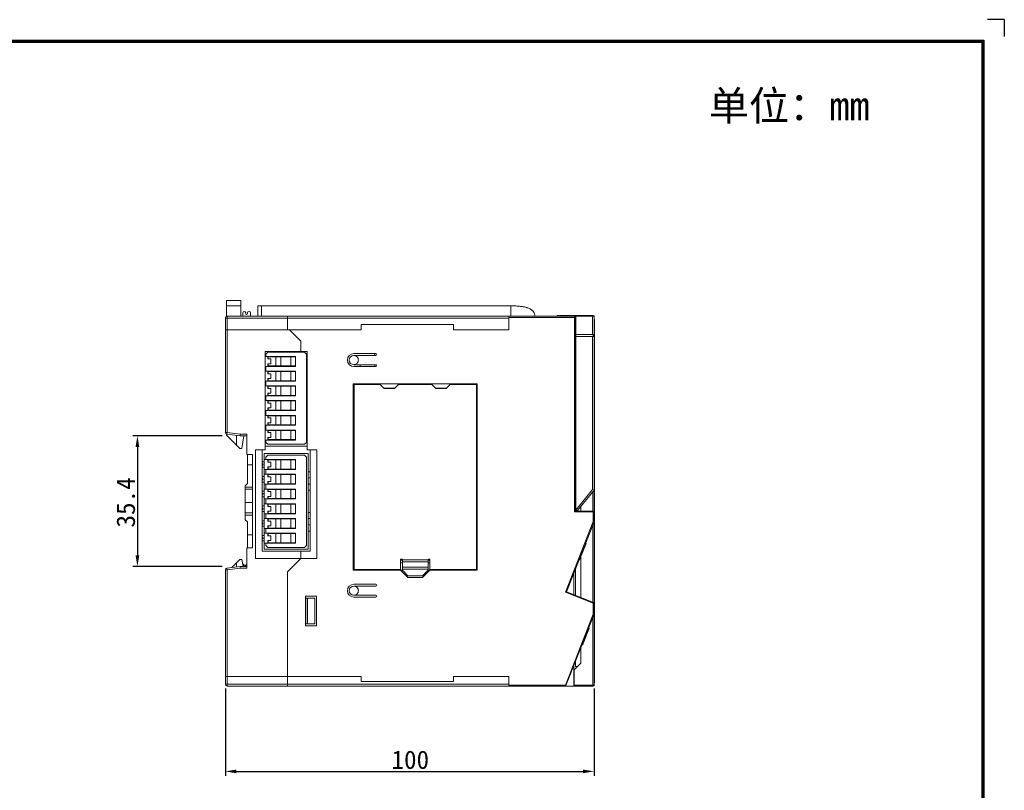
# Model space of a CAD drawing. Extents: x 0 to 576, y 0 to 389.
# Tile 33 of 33: x 288 to 555, y 180 to 389. Entities that reach past the tile are written whole.
import ezdxf
from ezdxf.enums import TextEntityAlignment as Align

# ---------------------------------------------------------------- set-up
doc = ezdxf.new("R2010")
doc.units = 0
doc.header["$LTSCALE"] = 23.1
doc.header["$MEASUREMENT"] = 0
doc.layers.get('0').update_dxf_attribs({"linetype": 'CONTINUOUS'})
doc.layers.get('Defpoints').update_dxf_attribs({"linetype": 'CONTINUOUS'})
doc.styles.get("Standard").update_dxf_attribs({"font": 'isocp3.shx', "bigfont": 'gbcbig.shx'})
doc.styles.add('文字样式①', font='txt')
doc.dimstyles.new('标准样式（宋体）', dxfattribs={"dimtxt": 5, "dimasz": 3, "dimexe": 1.25, "dimexo": 0.625, "dimtad": 1, "dimtoh": 1, "dimdsep": 46, "dimtxsty": '文字样式①', "dimcen": 0, "dimadec": 0, "dimazin": 0, "dimtfac": 1, "dimtofl": 0, "dimtmove": 0, "dimatfit": 3, "dimfxl": 1, "dimarcsym": 0})

# ---------------------------------------------------------------- blocks, each defined once
blk = doc.blocks.new('A3')
for p, q in [((653.92, 299.35), (650.38, 299.35)), ((653.92, 299.35), (653.92, 295.81)), ((231.12, 295.1), (649.67, 295.1)), ((231.35, 294.88), (649.45, 294.88)), ((231.57, 294.65), (649.22, 294.65)), ((649.22, 294.65), (649.22, 4.69)), ((649.45, 294.88), (649.45, 4.47)), ((649.67, 295.1), (649.67, 4.24))]:
    blk.add_line(p, q)
for tag, p in [('XXXE', (541.66, 30.61)), ('XXXC', (574.68, 30.61)), ('XXXA', (625.44, 30.61)), ('XXXG', (499.17, 23.61)), ('XXXK', (515.42, 22.59)), ('XXXF', (541.66, 23.61)), ('XXXD', (574.68, 23.61)), ('XXXB', (625.44, 23.61)), ('XXXM', (502.54, 6.73))]:
    blk.add_attdef(tag, text='', height=2.5).set_placement(p, align=Align.CENTER)
blk.add_attdef('XXXJ', text='', height=2.5).set_placement((504.73, 17.63), align=Align.MIDDLE_RIGHT)
blk.add_attdef('XXXN', (542.03, 8.55), '', height=2.5)
blk = doc.blocks.new('*D13')
at = {"color": 0, "lineweight": -2}
for p, q in [((343.88, 207.62), (343.88, 183.85)), ((443.88, 207.62), (443.88, 183.85)), ((346.88, 185.1), (440.88, 185.1))]:
    blk.add_line(p, q, dxfattribs=at)
at = {"color": 0, "lineweight": 13}
for points in [[(346.88, 185.6), (346.88, 184.6), (343.88, 185.1)], [(440.88, 185.6), (440.88, 184.6), (443.88, 185.1)]]:
    blk.add_solid(points, dxfattribs=at)
at = {"layer": 'Defpoints', "color": 0, "lineweight": 13}
for p in [(343.88, 208.25), (443.88, 208.25), (443.88, 185.1)]:
    blk.add_point(p, dxfattribs=at)
at = {"color": 0, "lineweight": 13, "insert": (394.03, 188.22), "char_height": 5, "attachment_point": 5, "style": '文字样式①'}
blk.add_mtext('100', dxfattribs=at)
blk = doc.blocks.new('*D14')
at = {"color": 0, "lineweight": -2}
for p, q in [((343.02, 276.15), (318.77, 276.15)), ((320.02, 273.15), (320.02, 243.75)), ((343.02, 240.75), (318.77, 240.75))]:
    blk.add_line(p, q, dxfattribs=at)
at = {"color": 0, "lineweight": 13}
for points in [[(319.52, 273.15), (320.52, 273.15), (320.02, 276.15)], [(319.52, 243.75), (320.52, 243.75), (320.02, 240.75)]]:
    blk.add_solid(points, dxfattribs=at)
at = {"layer": 'Defpoints', "color": 0, "lineweight": 13}
for p in [(343.65, 276.15), (320.02, 240.75), (343.65, 240.75)]:
    blk.add_point(p, dxfattribs=at)
at = {"color": 0, "lineweight": 13, "insert": (316.89, 258.11), "char_height": 5, "attachment_point": 5, "rotation": 90, "style": '文字样式①'}
blk.add_mtext('35.4', dxfattribs=at)

msp = doc.modelspace()

# ---------------------------------------------------------------- linework, layer by layer
at = {"lineweight": 5}
for p, q in [((344.175, 312.947), (344.175, 308.603)), ((344.175, 312.947), (348.075, 312.947)), ((348.075, 308.647), (348.075, 312.947)), ((348.075, 311.447), (344.175, 311.447)), ((352.695, 308.647), (352.695, 311.447)), ((421.874, 311.447), (352.695, 311.447)), ((353.695, 308.647), (353.695, 311.447)), ((421.325, 311.447), (421.325, 308.647)), ((343.875, 308.147), (343.875, 277.088)), ((343.875, 308.147), (420.725, 308.147)), ((344.375, 277.088), (344.375, 308.647)), ((344.375, 308.647), (443.894, 308.647)), ((348.595, 308.647), (348.595, 309.547)), ((349.395, 309.547), (349.395, 309.397)), ((349.895, 309.367), (349.895, 309.547)), ((350.695, 309.547), (350.695, 308.647)), ((360.725, 308.647), (360.725, 304.997)), ((420.725, 308.647), (420.725, 304.997)), ((420.725, 308.347), (438.875, 308.347)), ((433.877, 308.847), (433.877, 308.647)), ((443.675, 308.847), (433.877, 308.847)), ((438.575, 308.647), (438.575, 255.547)), ((438.875, 255.747), (438.875, 308.347)), ((438.876, 308.347), (438.876, 308.647)), ((438.894, 308.647), (438.894, 303.647)), ((441.475, 308.647), (441.475, 308.847)), ((443.494, 308.647), (443.494, 303.647)), ((443.675, 308.847), (443.675, 308.647)), ((443.894, 303.647), (443.894, 308.647)), ((443.975, 307.747), (443.894, 307.747)), ((443.975, 298.435), (443.975, 307.747)), ((380.725, 304.997), (343.875, 304.997)), ((361.275, 304.997), (364.375, 301.897)), ((380.725, 306.397), (380.725, 304.997)), ((405.725, 306.397), (380.725, 306.397)), ((405.725, 304.997), (405.725, 306.397)), ((420.725, 304.997), (405.725, 304.997)), ((444.025, 306.922), (443.975, 306.922)), ((443.975, 306.879), (444.025, 306.879)), ((443.975, 305.352), (444.025, 305.352)), ((443.975, 305.222), (444.025, 305.222)), ((443.975, 305.222), (444.025, 305.222)), ((444.025, 306.922), (444.025, 305.222)), ((364.375, 299.097), (364.375, 301.897)), ((438.875, 303.847), (438.893, 303.829)), ((438.894, 303.647), (443.894, 303.647)), ((438.894, 303.147), (438.894, 303.647)), ((438.894, 303.147), (443.894, 303.147)), ((438.894, 303.147), (438.894, 255.947)), ((443.494, 303.147), (443.494, 261.59)), ((443.594, 303.147), (443.594, 303.647)), ((443.675, 303.647), (443.675, 303.147)), ((443.875, 303.147), (443.875, 303.647)), ((443.894, 261.447), (443.894, 303.147)), ((444.025, 301.033), (443.975, 301.033)), ((444.025, 301.033), (443.975, 301.033)), ((444.025, 301.033), (444.025, 298.435)), ((354.675, 272.397), (354.675, 299.097)), ((354.675, 299.097), (366.075, 299.097)), ((354.675, 297.747), (362.875, 297.747)), ((354.875, 298.397), (355.375, 298.897)), ((354.875, 297.747), (354.875, 298.397)), ((355.375, 298.897), (365.375, 298.897)), ((355.398, 297.047), (355.398, 297.647)), ((362.875, 297.647), (355.398, 297.647)), ((355.398, 297.047), (356.211, 297.047)), ((355.454, 297.647), (355.454, 297.047)), ((355.998, 297.747), (355.998, 297.647)), ((356.211, 297.047), (356.211, 295.747)), ((356.698, 297.747), (356.698, 297.647)), ((356.875, 297.747), (356.875, 297.647)), ((357.175, 297.647), (357.175, 297.747)), ((357.57, 295.147), (357.57, 297.647)), ((358.927, 297.647), (358.927, 295.147)), ((360.859, 297.747), (360.859, 297.647)), ((360.875, 297.747), (360.875, 297.647)), ((361.634, 295.147), (361.634, 297.647)), ((362.875, 297.747), (362.875, 295.047)), ((365.375, 298.897), (365.875, 298.397)), ((365.875, 298.397), (365.875, 274.397)), ((366.075, 272.397), (366.075, 299.097)), ((384.725, 298.497), (378.725, 298.497)), ((378.725, 297.997), (384.725, 297.997)), ((384.425, 298.497), (384.425, 297.997)), ((443.975, 298.925), (444.025, 298.925)), ((443.975, 298.434), (444.025, 298.434)), ((443.975, 275.714), (443.975, 298.434)), ((354.675, 295.047), (362.875, 295.047)), ((354.875, 293.747), (354.875, 295.047)), ((355.398, 295.147), (355.398, 295.747)), ((356.211, 295.747), (355.398, 295.747)), ((355.398, 295.147), (362.875, 295.147)), ((355.454, 295.747), (355.454, 295.147)), ((355.875, 295.147), (355.875, 295.047)), ((355.998, 295.147), (355.998, 295.047)), ((356.698, 295.147), (356.698, 295.047)), ((357.175, 295.047), (357.175, 295.147)), ((360.859, 295.147), (360.859, 295.047)), ((360.875, 295.147), (360.875, 295.047)), ((384.725, 295.497), (378.725, 295.497)), ((378.725, 294.997), (384.725, 294.997)), ((380.425, 295.497), (380.425, 294.997)), ((384.425, 294.997), (384.425, 295.497)), ((362.875, 293.747), (354.675, 293.747)), ((355.398, 293.047), (355.398, 293.647)), ((362.875, 293.647), (355.398, 293.647)), ((355.398, 293.047), (356.211, 293.047)), ((355.398, 291.147), (355.398, 291.747)), ((356.211, 291.747), (355.398, 291.747)), ((355.398, 291.147), (362.875, 291.147)), ((355.454, 293.647), (355.454, 293.047)), ((355.454, 291.747), (355.454, 291.147)), ((355.875, 293.747), (355.875, 293.647)), ((355.875, 291.147), (355.875, 291.047)), ((355.998, 293.747), (355.998, 293.647)), ((355.998, 291.147), (355.998, 291.047)), ((356.211, 293.047), (356.211, 291.747)), ((356.698, 293.747), (356.698, 293.647)), ((356.698, 291.147), (356.698, 291.047)), ((357.175, 293.647), (357.175, 293.747)), ((357.175, 291.047), (357.175, 291.147)), ((357.57, 291.147), (357.57, 293.647)), ((358.927, 293.647), (358.927, 291.147)), ((360.859, 293.747), (360.859, 293.647)), ((360.859, 291.147), (360.859, 291.047)), ((360.875, 293.747), (360.875, 293.647)), ((360.875, 291.147), (360.875, 291.047)), ((361.634, 291.147), (361.634, 293.647)), ((362.875, 293.747), (362.875, 291.047)), ((438.893, 291.865), (438.875, 291.847)), ((354.675, 291.047), (362.875, 291.047)), ((354.675, 289.747), (362.875, 289.747)), ((354.875, 289.747), (354.875, 291.047)), ((355.398, 289.047), (355.398, 289.647)), ((362.875, 289.647), (355.398, 289.647)), ((355.398, 289.047), (356.211, 289.047)), ((355.454, 289.647), (355.454, 289.047)), ((355.875, 289.747), (355.875, 289.647)), ((355.998, 289.747), (355.998, 289.647)), ((356.211, 289.047), (356.211, 287.747)), ((356.698, 289.747), (356.698, 289.647)), ((357.175, 289.647), (357.175, 289.747)), ((357.57, 287.147), (357.57, 289.647)), ((358.927, 289.647), (358.927, 287.147)), ((360.859, 289.747), (360.859, 289.647)), ((360.875, 289.747), (360.875, 289.647)), ((361.634, 287.147), (361.634, 289.647)), ((362.875, 289.747), (362.875, 287.047)), ((378.575, 290.307), (378.575, 239.707)), ((412.175, 290.307), (378.575, 290.307)), ((378.775, 239.907), (378.775, 290.107)), ((378.775, 290.107), (385.875, 290.107)), ((385.875, 290.107), (386.975, 289.007)), ((386.875, 289.107), (389.875, 289.107)), ((389.775, 289.007), (386.975, 289.007)), ((389.775, 289.007), (390.875, 290.107)), ((399.875, 290.107), (390.875, 290.107)), ((399.875, 290.107), (400.975, 289.007)), ((400.875, 289.107), (403.875, 289.107)), ((403.775, 289.007), (400.975, 289.007)), ((403.775, 289.007), (404.875, 290.107)), ((404.875, 290.107), (411.975, 290.107)), ((411.975, 290.107), (411.975, 239.907)), ((412.175, 239.707), (412.175, 290.307)), ((354.675, 287.047), (362.875, 287.047)), ((354.875, 285.747), (354.875, 287.047)), ((355.398, 287.147), (355.398, 287.747)), ((356.211, 287.747), (355.398, 287.747)), ((355.398, 287.147), (362.875, 287.147)), ((355.454, 287.747), (355.454, 287.147)), ((355.875, 287.147), (355.875, 287.047)), ((355.998, 287.147), (355.998, 287.047)), ((356.698, 287.147), (356.698, 287.047)), ((357.175, 287.047), (357.175, 287.147)), ((360.859, 287.147), (360.859, 287.047)), ((360.875, 287.147), (360.875, 287.047)), ((362.875, 285.747), (354.675, 285.747)), ((355.398, 285.047), (355.398, 285.647)), ((362.875, 285.647), (355.398, 285.647)), ((355.398, 285.047), (356.211, 285.047)), ((355.398, 283.147), (355.398, 283.747)), ((356.211, 283.747), (355.398, 283.747)), ((355.398, 283.147), (362.875, 283.147)), ((355.454, 285.647), (355.454, 285.047)), ((355.454, 283.747), (355.454, 283.147)), ((355.875, 285.747), (355.875, 285.647)), ((355.875, 283.147), (355.875, 283.047)), ((355.998, 285.747), (355.998, 285.647)), ((355.998, 283.147), (355.998, 283.047)), ((356.211, 285.047), (356.211, 283.747)), ((356.698, 285.747), (356.698, 285.647)), ((356.698, 283.147), (356.698, 283.047)), ((357.175, 285.647), (357.175, 285.747)), ((357.175, 283.047), (357.175, 283.147)), ((357.57, 283.147), (357.57, 285.647)), ((358.927, 285.647), (358.927, 283.147)), ((360.859, 285.747), (360.859, 285.647)), ((360.859, 283.147), (360.859, 283.047)), ((360.875, 285.747), (360.875, 285.647)), ((360.875, 283.147), (360.875, 283.047)), ((361.634, 283.147), (361.634, 285.647)), ((362.875, 285.747), (362.875, 283.047)), ((354.675, 283.047), (362.875, 283.047)), ((362.875, 281.747), (354.675, 281.747)), ((354.875, 281.747), (354.875, 283.047)), ((355.398, 281.047), (355.398, 281.647)), ((362.875, 281.647), (355.398, 281.647)), ((355.398, 281.047), (356.211, 281.047)), ((355.454, 281.647), (355.454, 281.047)), ((355.875, 281.747), (355.875, 281.647)), ((355.998, 281.747), (355.998, 281.647)), ((356.211, 281.047), (356.211, 279.747)), ((356.698, 281.747), (356.698, 281.647)), ((357.175, 281.647), (357.175, 281.747)), ((357.57, 279.147), (357.57, 281.647)), ((358.927, 281.647), (358.927, 279.147)), ((360.859, 281.747), (360.859, 281.647)), ((360.875, 281.747), (360.875, 281.647)), ((361.634, 279.147), (361.634, 281.647)), ((362.875, 281.747), (362.875, 279.047)), ((443.975, 281.548), (443.995, 281.548)), ((443.975, 281.525), (443.995, 281.525)), ((443.975, 281.396), (443.995, 281.396)), ((443.975, 281.214), (443.995, 281.214)), ((443.975, 280.998), (443.995, 280.998)), ((443.995, 281.548), (443.995, 281.525)), ((443.995, 281.525), (443.995, 280.02)), ((354.675, 279.047), (362.875, 279.047)), ((362.875, 277.747), (354.675, 277.747)), ((354.875, 277.747), (354.875, 279.047)), ((355.398, 279.147), (355.398, 279.747)), ((356.211, 279.747), (355.398, 279.747)), ((355.398, 279.147), (362.875, 279.147)), ((355.454, 279.747), (355.454, 279.147)), ((355.875, 279.147), (355.875, 279.047)), ((355.875, 277.747), (355.875, 277.647)), ((355.998, 279.147), (355.998, 279.047)), ((355.998, 277.747), (355.998, 277.647)), ((356.698, 279.147), (356.698, 279.047)), ((356.698, 277.747), (356.698, 277.647)), ((357.175, 279.047), (357.175, 279.147)), ((357.175, 277.647), (357.175, 277.747)), ((360.859, 279.147), (360.859, 279.047)), ((360.859, 277.747), (360.859, 277.647)), ((360.875, 279.147), (360.875, 279.047)), ((360.875, 277.747), (360.875, 277.647)), ((362.875, 277.747), (362.875, 275.047)), ((443.975, 280.41), (443.995, 280.41)), ((443.975, 280.158), (443.995, 280.158)), ((443.975, 280.049), (443.995, 280.049)), ((443.975, 280.02), (443.995, 280.02)), ((443.975, 278.827), (443.995, 278.827)), ((443.975, 278.788), (443.995, 278.788)), ((443.975, 278.469), (443.995, 278.469)), ((443.975, 278.411), (443.995, 278.411)), ((443.995, 278.828), (443.995, 277.319)), ((343.875, 277.088), (344.375, 277.088)), ((344.175, 276.636), (344.175, 276.347)), ((347.775, 272.747), (344.175, 276.347)), ((344.375, 277.088), (344.313, 276.592)), ((344.313, 276.592), (347.875, 276.147)), ((344.375, 277.088), (347.906, 276.647)), ((346.875, 276.272), (346.875, 273.647)), ((347.875, 276.147), (349.675, 276.147)), ((349.675, 276.647), (347.906, 276.647)), ((348.912, 276.147), (348.375, 272.747)), ((349.675, 271.147), (349.675, 276.647)), ((355.398, 277.047), (355.398, 277.647)), ((362.875, 277.647), (355.398, 277.647)), ((355.398, 277.047), (356.211, 277.047)), ((355.398, 275.147), (355.398, 275.747)), ((356.211, 275.747), (355.398, 275.747)), ((355.398, 275.147), (362.875, 275.147)), ((355.454, 277.647), (355.454, 277.047)), ((355.454, 275.747), (355.454, 275.147)), ((355.998, 275.147), (355.998, 275.047)), ((356.211, 277.047), (356.211, 275.747)), ((356.698, 275.147), (356.698, 275.047)), ((356.875, 275.147), (356.875, 275.047)), ((357.175, 275.047), (357.175, 275.147)), ((357.57, 275.147), (357.57, 277.647)), ((358.927, 277.647), (358.927, 275.147)), ((360.859, 275.147), (360.859, 275.047)), ((360.875, 275.147), (360.875, 275.047)), ((361.634, 275.147), (361.634, 277.647)), ((443.975, 277.659), (443.995, 277.659)), ((443.975, 277.488), (443.995, 277.488)), ((443.975, 277.349), (443.995, 277.349)), ((443.975, 277.319), (443.995, 277.319)), ((443.975, 276.127), (443.995, 276.127)), ((443.975, 276.119), (443.995, 276.119)), ((443.975, 276.095), (443.995, 276.095)), ((443.975, 275.768), (443.995, 275.768)), ((444.025, 275.714), (443.975, 275.714)), ((443.975, 275.687), (444.025, 275.687)), ((443.975, 275.687), (443.975, 274.2)), ((443.995, 276.128), (443.995, 276.127)), ((443.995, 276.119), (443.995, 275.714)), ((444.025, 275.714), (444.025, 274.2)), ((347.775, 272.747), (348.375, 272.747)), ((362.875, 275.047), (354.675, 275.047)), ((366.075, 273.397), (354.675, 273.397)), ((354.875, 274.397), (354.875, 275.047)), ((355.375, 273.897), (354.875, 274.397)), ((365.375, 273.897), (355.375, 273.897)), ((365.875, 274.397), (365.375, 273.897)), ((443.975, 274.2), (444.025, 274.2)), ((443.975, 272.795), (443.975, 274.185)), ((443.975, 274.173), (444.025, 274.173)), ((443.975, 273.307), (443.995, 273.307)), ((444.025, 272.799), (443.975, 272.799)), ((443.975, 272.768), (444.025, 272.768)), ((443.975, 272.768), (443.975, 271.282)), ((443.995, 273.307), (443.995, 272.795)), ((444.025, 274.185), (444.025, 271.248)), ((351.275, 271.147), (349.675, 271.147)), ((349.875, 271.147), (349.875, 263.247)), ((351.275, 245.747), (351.275, 271.147)), ((352.075, 272.397), (352.075, 242.897)), ((354.675, 272.397), (352.075, 272.397)), ((353.875, 244.897), (353.875, 272.397)), ((354.375, 245.397), (354.375, 271.397)), ((354.375, 271.397), (366.375, 271.397)), ((354.375, 269.747), (362.875, 269.747)), ((354.875, 270.397), (355.375, 270.897)), ((354.875, 269.747), (354.875, 270.397)), ((355.375, 270.897), (365.375, 270.897)), ((355.998, 269.747), (355.998, 269.647)), ((356.698, 269.747), (356.698, 269.647)), ((356.875, 269.747), (356.875, 269.647)), ((357.175, 269.647), (357.175, 269.747)), ((360.859, 269.747), (360.859, 269.647)), ((360.875, 269.747), (360.875, 269.647)), ((362.875, 269.747), (362.875, 267.047)), ((365.375, 270.897), (365.875, 270.397)), ((365.875, 270.397), (365.875, 246.397)), ((368.675, 272.397), (366.075, 272.397)), ((366.375, 271.397), (366.375, 245.397)), ((366.875, 272.397), (366.875, 244.897)), ((368.675, 242.897), (368.675, 272.397)), ((443.975, 271.282), (444.025, 271.282)), ((443.975, 268.323), (443.975, 271.254)), ((443.975, 271.251), (444.025, 271.251)), ((443.975, 271.248), (444.025, 271.248)), ((443.975, 269.877), (444.025, 269.877)), ((443.975, 269.809), (444.025, 269.809)), ((443.995, 270.815), (443.985, 270.815)), ((443.985, 270.79), (443.995, 270.79)), ((443.995, 270.815), (443.995, 269.877)), ((443.995, 269.984), (444.025, 269.984)), ((444.025, 269.984), (444.025, 268.323)), ((351.275, 268.297), (349.875, 268.297)), ((354.375, 269.147), (353.875, 269.147)), ((353.875, 267.647), (354.375, 267.647)), ((355.398, 269.047), (355.398, 269.647)), ((362.875, 269.647), (355.398, 269.647)), ((355.398, 269.047), (356.211, 269.047)), ((355.398, 267.147), (355.398, 267.747)), ((356.211, 267.747), (355.398, 267.747)), ((355.398, 267.147), (362.875, 267.147)), ((355.454, 269.647), (355.454, 269.047)), ((355.454, 267.747), (355.454, 267.147)), ((355.875, 267.147), (355.875, 267.047)), ((355.998, 267.147), (355.998, 267.047)), ((356.211, 269.047), (356.211, 267.747)), ((356.698, 267.147), (356.698, 267.047)), ((357.175, 267.047), (357.175, 267.147)), ((357.57, 267.147), (357.57, 269.647)), ((358.927, 269.647), (358.927, 267.147)), ((360.859, 267.147), (360.859, 267.047)), ((360.875, 267.147), (360.875, 267.047)), ((361.634, 267.147), (361.634, 269.647)), ((443.975, 268.323), (444.025, 268.323)), ((443.975, 254.952), (443.975, 268.315)), ((443.975, 268.293), (444.025, 268.293)), ((443.975, 268), (444.025, 268)), ((443.995, 268), (443.995, 266.859)), ((443.995, 267.176), (444.025, 267.176)), ((444.025, 268.315), (444.025, 267.176)), ((354.375, 265.147), (353.875, 265.147)), ((354.375, 267.047), (362.875, 267.047)), ((362.875, 265.747), (354.375, 265.747)), ((354.875, 265.747), (354.875, 267.047)), ((355.398, 265.047), (355.398, 265.647)), ((362.875, 265.647), (355.398, 265.647)), ((355.398, 265.047), (356.211, 265.047)), ((355.454, 265.647), (355.454, 265.047)), ((355.875, 265.747), (355.875, 265.647)), ((355.998, 265.747), (355.998, 265.647)), ((356.211, 265.047), (356.211, 263.747)), ((356.698, 265.747), (356.698, 265.647)), ((357.175, 265.647), (357.175, 265.747)), ((357.57, 263.147), (357.57, 265.647)), ((358.927, 265.647), (358.927, 263.147)), ((360.859, 265.747), (360.859, 265.647)), ((360.875, 265.747), (360.875, 265.647)), ((361.634, 263.147), (361.634, 265.647)), ((362.875, 265.747), (362.875, 263.047)), ((366.375, 266.447), (366.875, 266.447)), ((444.025, 266.626), (443.975, 266.626)), ((443.975, 266.36), (444.025, 266.36)), ((443.975, 266.266), (444.025, 266.266)), ((444.025, 265.82), (443.975, 265.82)), ((443.975, 264.658), (444.025, 264.658)), ((443.985, 266.88), (443.995, 266.88)), ((443.985, 266.859), (443.995, 266.859)), ((444.025, 266.626), (444.025, 263.843)), ((349.275, 262.647), (349.875, 263.247)), ((349.275, 253.397), (349.275, 262.647)), ((349.275, 262.277), (351.275, 262.277)), ((353.875, 263.647), (354.375, 263.647)), ((354.375, 263.047), (362.875, 263.047)), ((354.375, 261.747), (362.875, 261.747)), ((354.875, 261.747), (354.875, 263.047)), ((355.398, 263.147), (355.398, 263.747)), ((356.211, 263.747), (355.398, 263.747)), ((355.398, 263.147), (362.875, 263.147)), ((355.454, 263.747), (355.454, 263.147)), ((355.875, 263.147), (355.875, 263.047)), ((355.875, 261.747), (355.875, 261.647)), ((355.998, 263.147), (355.998, 263.047)), ((355.998, 261.747), (355.998, 261.647)), ((356.698, 263.147), (356.698, 263.047)), ((356.698, 261.747), (356.698, 261.647)), ((357.175, 263.047), (357.175, 263.147)), ((357.175, 261.647), (357.175, 261.747)), ((360.859, 263.147), (360.859, 263.047)), ((360.859, 261.747), (360.859, 261.647)), ((360.875, 263.147), (360.875, 263.047)), ((360.875, 261.747), (360.875, 261.647)), ((362.875, 261.747), (362.875, 259.047)), ((438.875, 262.147), (438.893, 262.147)), ((438.876, 264.247), (438.893, 264.247)), ((438.893, 262.747), (438.876, 262.747)), ((443.975, 264.199), (444.025, 264.199)), ((443.975, 264.103), (444.025, 264.103)), ((443.975, 263.843), (444.025, 263.843)), ((443.995, 263.015), (443.985, 263.015)), ((443.985, 262.99), (443.995, 262.99)), ((443.985, 261.795), (443.995, 261.795)), ((443.995, 263.015), (443.995, 261.694)), ((351.275, 261.686), (349.275, 261.686)), ((354.375, 261.147), (353.875, 261.147)), ((353.875, 259.647), (354.375, 259.647)), ((354.375, 259.047), (362.875, 259.047)), ((354.875, 257.747), (354.875, 259.047)), ((355.398, 261.047), (355.398, 261.647)), ((362.875, 261.647), (355.398, 261.647)), ((355.398, 261.047), (356.211, 261.047)), ((355.398, 259.147), (355.398, 259.747)), ((356.211, 259.747), (355.398, 259.747)), ((355.398, 259.147), (362.875, 259.147)), ((355.454, 261.647), (355.454, 261.047)), ((355.454, 259.747), (355.454, 259.147)), ((355.875, 259.147), (355.875, 259.047)), ((355.998, 259.147), (355.998, 259.047)), ((356.211, 261.047), (356.211, 259.747)), ((356.698, 259.147), (356.698, 259.047)), ((357.175, 259.047), (357.175, 259.147)), ((357.57, 259.147), (357.57, 261.647)), ((358.927, 261.647), (358.927, 259.147)), ((360.859, 259.147), (360.859, 259.047)), ((360.875, 259.147), (360.875, 259.047)), ((361.634, 259.147), (361.634, 261.647)), ((366.375, 261.447), (366.875, 261.447)), ((438.894, 255.968), (443.494, 261.59)), ((439.394, 255.947), (443.894, 261.447)), ((443.894, 261.447), (443.494, 261.59)), ((443.575, 255.747), (443.575, 261.058)), ((443.875, 255.547), (443.875, 261.424)), ((443.985, 261.694), (443.995, 261.694)), ((443.995, 260.277), (443.985, 260.277)), ((443.985, 260.256), (443.995, 260.256)), ((443.985, 259.08), (443.995, 259.08)), ((443.985, 259.059), (443.995, 259.059)), ((443.995, 260.277), (443.995, 259.059)), ((351.275, 258.124), (349.275, 258.124)), ((354.375, 257.147), (353.875, 257.147)), ((362.875, 257.747), (354.375, 257.747)), ((355.398, 257.047), (355.398, 257.647)), ((362.875, 257.647), (355.398, 257.647)), ((355.398, 257.047), (356.211, 257.047)), ((355.454, 257.647), (355.454, 257.047)), ((355.875, 257.747), (355.875, 257.647)), ((355.998, 257.747), (355.998, 257.647)), ((356.211, 257.047), (356.211, 255.747)), ((356.698, 257.747), (356.698, 257.647)), ((357.175, 257.647), (357.175, 257.747)), ((357.57, 255.147), (357.57, 257.647)), ((358.927, 257.647), (358.927, 255.147)), ((360.859, 257.747), (360.859, 257.647)), ((360.875, 257.747), (360.875, 257.647)), ((361.634, 255.147), (361.634, 257.647)), ((362.875, 257.747), (362.875, 255.047)), ((438.882, 258.187), (438.893, 258.2)), ((440.275, 255.747), (440.275, 257.024)), ((443.975, 257.707), (443.995, 257.707)), ((443.985, 256.531), (443.995, 256.531)), ((443.995, 257.707), (443.995, 256.531)), ((349.275, 255.275), (351.275, 255.275)), ((351.275, 254.64), (349.275, 254.64)), ((353.875, 255.647), (354.375, 255.647)), ((354.375, 255.047), (362.875, 255.047)), ((362.875, 253.747), (354.375, 253.747)), ((354.875, 253.747), (354.875, 255.047)), ((355.398, 255.147), (355.398, 255.747)), ((356.211, 255.747), (355.398, 255.747)), ((355.398, 255.147), (362.875, 255.147)), ((355.454, 255.747), (355.454, 255.147)), ((355.875, 255.147), (355.875, 255.047)), ((355.875, 253.747), (355.875, 253.647)), ((355.998, 255.147), (355.998, 255.047)), ((355.998, 253.747), (355.998, 253.647)), ((356.698, 255.147), (356.698, 255.047)), ((356.698, 253.747), (356.698, 253.647)), ((357.175, 255.047), (357.175, 255.147)), ((357.175, 253.647), (357.175, 253.747)), ((360.859, 255.147), (360.859, 255.047)), ((360.859, 253.747), (360.859, 253.647)), ((360.875, 255.147), (360.875, 255.047)), ((360.875, 253.747), (360.875, 253.647)), ((362.875, 253.747), (362.875, 251.047)), ((366.375, 255.347), (366.875, 255.347)), ((438.575, 255.547), (443.877, 255.547)), ((443.677, 255.747), (438.858, 255.747)), ((438.894, 255.947), (439.394, 255.947)), ((443.677, 255.747), (443.677, 252.905)), ((443.877, 252.867), (443.877, 255.547)), ((443.975, 254.982), (444.025, 254.982)), ((444.025, 254.952), (443.975, 254.952)), ((443.975, 254.928), (444.025, 254.928)), ((443.975, 254.928), (443.975, 253.74)), ((443.975, 253.74), (444.025, 253.74)), ((443.975, 230.004), (443.975, 253.72)), ((443.975, 253.715), (444.025, 253.715)), ((443.995, 255.215), (443.985, 255.215)), ((443.985, 255.19), (443.995, 255.19)), ((443.995, 255.215), (443.995, 254.982)), ((444.025, 254.982), (444.025, 253.715)), ((349.875, 252.797), (349.275, 253.397)), ((349.875, 245.747), (349.875, 252.797)), ((354.375, 253.147), (353.875, 253.147)), ((353.875, 251.647), (354.375, 251.647)), ((354.375, 251.047), (362.875, 251.047)), ((354.875, 249.747), (354.875, 251.047)), ((355.398, 253.047), (355.398, 253.647)), ((362.875, 253.647), (355.398, 253.647)), ((355.398, 253.047), (356.211, 253.047)), ((355.398, 251.147), (355.398, 251.747)), ((356.211, 251.747), (355.398, 251.747)), ((355.398, 251.147), (362.875, 251.147)), ((355.454, 253.647), (355.454, 253.047)), ((355.454, 251.747), (355.454, 251.147)), ((355.875, 251.147), (355.875, 251.047)), ((355.998, 251.147), (355.998, 251.047)), ((356.211, 253.047), (356.211, 251.747)), ((356.698, 251.147), (356.698, 251.047)), ((357.175, 251.047), (357.175, 251.147)), ((357.57, 251.147), (357.57, 253.647)), ((358.927, 253.647), (358.927, 251.147)), ((360.859, 251.147), (360.859, 251.047)), ((360.875, 251.147), (360.875, 251.047)), ((361.634, 251.147), (361.634, 253.647)), ((436.133, 233.739), (443.677, 252.905)), ((436.393, 233.852), (443.877, 252.867)), ((443.575, 231.025), (443.575, 252.101)), ((443.677, 252.905), (443.877, 252.867)), ((443.875, 230.77), (443.875, 252.867)), ((443.995, 252.477), (443.985, 252.477)), ((443.985, 252.456), (443.995, 252.456)), ((443.985, 251.28), (443.995, 251.28)), ((443.985, 251.259), (443.995, 251.259)), ((443.995, 252.477), (443.995, 251.259)), ((351.275, 249.297), (349.875, 249.297)), ((354.375, 249.147), (353.875, 249.147)), ((362.875, 249.747), (354.375, 249.747)), ((355.398, 249.047), (355.398, 249.647)), ((362.875, 249.647), (355.398, 249.647)), ((355.398, 249.047), (356.211, 249.047)), ((355.454, 249.647), (355.454, 249.047)), ((355.875, 249.747), (355.875, 249.647)), ((355.998, 249.747), (355.998, 249.647)), ((356.211, 249.047), (356.211, 247.747)), ((356.698, 249.747), (356.698, 249.647)), ((357.175, 249.647), (357.175, 249.747)), ((357.57, 247.147), (357.57, 249.647)), ((358.927, 249.647), (358.927, 247.147)), ((360.859, 249.747), (360.859, 249.647)), ((360.875, 249.747), (360.875, 249.647)), ((361.634, 247.147), (361.634, 249.647)), ((362.875, 249.747), (362.875, 247.047)), ((366.875, 250.347), (366.375, 250.347)), ((443.975, 249.907), (443.995, 249.907)), ((443.985, 248.731), (443.995, 248.731)), ((443.995, 249.907), (443.995, 248.731)), ((349.675, 240.247), (349.675, 245.747)), ((349.675, 245.747), (351.275, 245.747)), ((353.875, 247.647), (354.375, 247.647)), ((362.875, 247.047), (354.375, 247.047)), ((354.875, 246.397), (354.875, 247.047)), ((355.375, 245.897), (354.875, 246.397)), ((365.375, 245.897), (355.375, 245.897)), ((355.398, 247.147), (355.398, 247.747)), ((356.211, 247.747), (355.398, 247.747)), ((355.398, 247.147), (362.875, 247.147)), ((355.454, 247.747), (355.454, 247.147)), ((355.998, 247.147), (355.998, 247.047)), ((356.698, 247.147), (356.698, 247.047)), ((356.875, 247.147), (356.875, 247.047)), ((357.175, 247.047), (357.175, 247.147)), ((360.859, 247.147), (360.859, 247.047)), ((360.875, 247.147), (360.875, 247.047)), ((365.875, 246.397), (365.375, 245.897)), ((441.658, 246.967), (439.914, 242.537)), ((441.704, 246.949), (439.96, 242.518)), ((441.477, 246.508), (441.524, 246.49)), ((441.545, 246.682), (441.592, 246.663)), ((441.624, 246.881), (441.67, 246.862)), ((441.658, 246.967), (441.704, 246.949)), ((443.995, 247.415), (443.985, 247.415)), ((443.985, 247.39), (443.995, 247.39)), ((443.985, 246.195), (443.995, 246.195)), ((443.985, 246.094), (443.995, 246.094)), ((443.995, 247.415), (443.995, 246.094)), ((366.875, 244.897), (353.875, 244.897)), ((366.375, 245.397), (354.375, 245.397)), ((364.375, 244.897), (364.375, 242.897)), ((440.275, 243.501), (440.275, 243.717)), ((440.275, 232.324), (440.275, 243.318)), ((440.574, 244.215), (440.621, 244.196)), ((440.643, 244.388), (440.689, 244.369)), ((440.929, 245.116), (440.976, 245.098)), ((440.997, 245.289), (441.044, 245.271)), ((443.995, 244.677), (443.985, 244.677)), ((443.985, 244.656), (443.995, 244.656)), ((443.985, 243.48), (443.995, 243.48)), ((443.985, 243.459), (443.995, 243.459)), ((443.995, 244.677), (443.995, 243.459)), ((347.875, 240.747), (344.313, 240.302)), ((345.647, 240.469), (347.775, 242.597)), ((346.875, 240.622), (346.875, 241.697)), ((348.375, 242.597), (347.775, 242.597)), ((349.675, 240.747), (347.875, 240.747)), ((348.375, 242.597), (348.702, 240.747)), ((352.075, 242.897), (368.675, 242.897)), ((364.375, 242.897), (360.725, 239.247)), ((391.875, 242.707), (391.375, 242.707)), ((391.375, 239.907), (391.375, 242.707)), ((391.375, 242.407), (391.875, 242.407)), ((391.875, 241.707), (391.375, 241.707)), ((391.875, 239.707), (391.875, 242.707)), ((391.875, 242.507), (398.875, 242.507)), ((398.875, 242.007), (391.875, 242.007)), ((391.875, 240.507), (398.875, 240.507)), ((399.375, 242.707), (398.875, 242.707)), ((398.875, 239.707), (398.875, 242.707)), ((398.875, 242.407), (399.375, 242.407)), ((399.375, 241.707), (398.875, 241.707)), ((399.375, 239.907), (399.375, 242.707)), ((439.914, 242.537), (439.96, 242.518)), ((439.948, 242.623), (439.994, 242.605)), ((440.026, 242.822), (440.073, 242.804)), ((440.094, 242.995), (440.141, 242.977)), ((443.975, 242.207), (443.995, 242.207)), ((443.985, 241.031), (443.995, 241.031)), ((443.995, 242.207), (443.995, 241.031)), ((343.875, 239.806), (343.875, 208.747)), ((344.375, 239.806), (343.875, 239.806)), ((344.313, 240.302), (344.375, 239.806)), ((347.906, 240.247), (344.375, 239.806)), ((344.375, 208.247), (344.375, 239.806)), ((347.906, 240.247), (349.675, 240.247)), ((360.725, 208.247), (360.725, 239.247)), ((378.575, 239.707), (391.875, 239.707)), ((391.375, 239.907), (378.775, 239.907)), ((390.375, 239.707), (390.375, 239.907)), ((393.375, 237.707), (391.375, 239.707)), ((398.875, 240.007), (391.875, 240.007)), ((393.375, 238.207), (391.875, 239.707)), ((397.375, 238.207), (393.375, 238.207)), ((393.375, 237.707), (397.375, 237.707)), ((398.875, 239.707), (397.375, 238.207)), ((399.375, 239.707), (397.375, 237.707)), ((398.875, 239.707), (412.175, 239.707)), ((411.975, 239.907), (399.375, 239.907)), ((400.375, 239.907), (400.375, 239.707)), ((438.38, 233.07), (438.38, 238.902)), ((438.875, 232.875), (438.875, 240.16)), ((443.995, 239.773), (443.985, 239.773)), ((443.985, 238.529), (443.995, 238.529)), ((443.985, 238.239), (443.995, 238.239)), ((443.995, 239.773), (443.995, 238.239)), ((384.725, 235.897), (378.725, 235.897)), ((378.725, 235.397), (384.725, 235.397)), ((443.995, 236.977), (443.985, 236.977)), ((443.985, 236.956), (443.995, 236.956)), ((443.985, 235.78), (443.995, 235.78)), ((443.985, 235.759), (443.995, 235.759)), ((443.995, 236.977), (443.995, 235.759)), ((368.625, 232.647), (365.625, 232.647)), ((365.625, 232.647), (365.625, 224.647)), ((368.625, 224.647), (368.625, 232.647)), ((384.725, 232.897), (378.725, 232.897)), ((378.725, 232.397), (384.725, 232.397)), ((436.393, 233.852), (436.133, 233.739)), ((443.677, 230.77), (436.133, 233.739)), ((443.75, 230.956), (436.393, 233.852)), ((443.995, 234.482), (443.975, 234.482)), ((443.975, 233.285), (443.995, 233.285)), ((443.995, 232.608), (443.975, 232.608)), ((443.985, 233.208), (443.995, 233.208)), ((443.995, 232.611), (443.985, 232.611)), ((443.995, 234.485), (443.995, 233.208)), ((443.995, 232.611), (443.995, 231.333)), ((365.625, 232.147), (368.125, 232.147)), ((365.725, 225.147), (365.725, 232.147)), ((366.125, 225.147), (366.125, 232.147)), ((368.125, 232.147), (368.125, 225.147)), ((443.75, 230.956), (443.677, 230.77)), ((443.677, 230.77), (443.877, 230.77)), ((443.677, 230.77), (443.677, 227.785)), ((443.877, 227.747), (443.877, 230.77)), ((443.975, 231.411), (443.995, 231.411)), ((443.995, 230.733), (443.975, 230.733)), ((443.975, 230.033), (444.025, 230.033)), ((444.025, 230.004), (443.975, 230.004)), ((443.975, 229.979), (444.025, 229.979)), ((443.975, 229.979), (443.975, 228.791)), ((443.985, 231.333), (443.995, 231.333)), ((443.995, 230.737), (443.985, 230.737)), ((443.995, 230.736), (443.995, 230.031)), ((444.025, 230.033), (444.025, 228.767)), ((436.105, 208.547), (443.677, 227.785)), ((436.252, 208.374), (443.877, 227.747)), ((443.677, 227.785), (443.877, 227.747)), ((443.875, 208.447), (443.875, 227.747)), ((443.975, 228.791), (444.025, 228.791)), ((443.975, 209.147), (443.975, 228.772)), ((443.975, 228.767), (444.025, 228.767)), ((443.975, 227.662), (443.995, 227.662)), ((443.975, 227.584), (443.995, 227.584)), ((443.995, 228.767), (443.995, 227.584)), ((368.125, 225.147), (365.625, 225.147)), ((365.625, 224.647), (368.625, 224.647)), ((443.575, 208.247), (443.575, 226.981)), ((443.975, 225.644), (444.005, 225.644)), ((443.975, 225.533), (444.005, 225.533)), ((443.975, 225.459), (444.005, 225.459)), ((443.975, 225.274), (444.005, 225.274)), ((443.975, 225.094), (444.005, 225.094)), ((443.975, 224.989), (444.005, 224.989)), ((443.975, 224.98), (444.005, 224.98)), ((443.975, 224.936), (444.005, 224.936)), ((443.975, 224.751), (444.005, 224.751)), ((443.975, 224.571), (444.005, 224.571)), ((443.975, 224.49), (444.005, 224.49)), ((444.005, 225.644), (444.005, 222.82)), ((441.74, 222.055), (440.905, 219.935)), ((441.786, 222.037), (440.918, 219.83)), ((441.749, 222.079), (441.74, 222.055)), ((441.74, 222.055), (441.786, 222.037)), ((441.808, 222.229), (441.749, 222.079)), ((441.795, 222.06), (441.786, 222.037)), ((441.82, 222.124), (441.795, 222.06)), ((442.468, 223.907), (441.808, 222.229)), ((441.808, 222.229), (441.854, 222.21)), ((442.515, 223.888), (441.82, 222.124)), ((442.288, 223.448), (442.334, 223.43)), ((442.356, 223.621), (442.403, 223.603)), ((442.434, 223.82), (442.481, 223.802)), ((442.468, 223.907), (442.515, 223.888)), ((443.975, 224.305), (444.005, 224.305)), ((443.975, 224.124), (444.005, 224.124)), ((443.975, 224.114), (444.005, 224.114)), ((443.975, 223.934), (444.005, 223.934)), ((443.975, 223.919), (444.005, 223.919)), ((443.975, 223.808), (444.005, 223.808)), ((443.975, 223.699), (444.005, 223.699)), ((443.975, 223.527), (444.005, 223.527)), ((443.975, 223.269), (444.005, 223.269)), ((443.975, 223.162), (444.005, 223.162)), ((443.975, 222.851), (444.005, 222.851)), ((443.975, 222.82), (444.005, 222.82)), ((440.729, 219.488), (440.725, 219.476)), ((440.725, 219.476), (440.771, 219.458)), ((440.759, 219.563), (440.729, 219.488)), ((440.837, 219.762), (440.759, 219.563)), ((440.759, 219.563), (440.805, 219.544)), ((440.776, 219.469), (440.771, 219.458)), ((440.805, 219.544), (440.776, 219.469)), ((440.883, 219.743), (440.805, 219.544)), ((440.846, 219.785), (440.837, 219.762)), ((440.837, 219.762), (440.883, 219.743)), ((440.905, 219.935), (440.846, 219.785)), ((440.893, 219.767), (440.884, 219.743)), ((440.918, 219.83), (440.893, 219.767)), ((440.905, 219.935), (440.952, 219.916)), ((441.385, 221.154), (441.432, 221.136)), ((441.453, 221.327), (441.5, 221.309)), ((443.975, 221.539), (444.005, 221.539)), ((443.975, 221.41), (444.005, 221.41)), ((443.975, 219.142), (444.005, 219.142)), ((443.975, 219.134), (444.005, 219.134)), ((443.975, 219.12), (444.005, 219.12)), ((443.975, 219.111), (444.005, 219.111)), ((443.975, 219.105), (444.005, 219.105)), ((443.975, 219.102), (444.005, 219.102)), ((444.005, 221.539), (444.005, 219.142)), ((444.005, 219.134), (444.005, 219.102)), ((440.275, 214.447), (440.275, 218.597)), ((443.975, 218.906), (444.005, 218.906)), ((443.975, 218.298), (444.005, 218.298)), ((443.975, 217.619), (444.005, 217.619)), ((443.975, 217.567), (444.005, 217.567)), ((444.005, 218.906), (444.005, 217.619)), ((444.005, 217.567), (444.005, 215.1)), ((438.38, 213.769), (438.38, 208.247)), ((440.275, 214.447), (438.475, 212.647)), ((438.875, 213.547), (438.875, 215.04)), ((443.975, 215.1), (444.005, 215.1)), ((443.975, 215.075), (444.005, 215.075)), ((443.975, 215.025), (444.005, 215.025)), ((444.005, 215.096), (444.005, 215.025)), ((438.475, 208.247), (438.475, 212.647)), ((439.375, 213.547), (438.875, 213.547)), ((343.875, 210.889), (360.725, 210.889)), ((420.725, 208.747), (343.875, 208.747)), ((360.725, 210.897), (380.725, 210.897)), ((380.725, 210.897), (380.725, 209.497)), ((380.725, 209.497), (405.725, 209.497)), ((405.725, 210.897), (420.725, 210.897)), ((405.725, 209.497), (405.725, 210.897)), ((420.725, 210.897), (420.725, 208.247)), ((436.105, 208.547), (420.725, 208.547)), ((436.098, 208.498), (436.071, 208.286)), ((436.291, 208.474), (436.105, 208.547)), ((438.475, 208.547), (443.875, 208.547)), ((443.975, 209.147), (443.875, 209.147)), ((344.375, 208.247), (443.675, 208.247)), ((443.675, 208.266), (443.675, 208.247))]:
    msp.add_line(p, q, dxfattribs=at)
for centre, radius, start, end in [((348.995, 309.547), 0.4, 0, 180), ((350.295, 309.547), 0.4, 0, 180), ((422.872, 301.084), 10.31, 78.99272, 81.05467), ((423.059, 302.065), 9.311, 78.28036, 78.96858), ((423.863, 305.2), 6.072, 71.14315, 72.55084), ((425.783, 308.681), 2.049, 34.75128, 36.60489), ((425.86, 308.732), 1.957, 17.77589, 34.82296), ((344.375, 308.147), 0.5, 90, 180), ((349.645, 309.397), 0.25, 180.00167, 353.01331), ((425.82, 308.718), 1.999, 16.73085, 17.79393), ((438.575, 308.347), 0.3, 0, 90), ((443.675, 308.647), 0.2, 0, 90), ((378.725, 296.747), 1.75, 90, 270), ((378.725, 296.747), 1.25, 90.00002, 269.99996), ((384.725, 298.247), 0.25, 270, 90), ((384.725, 295.247), 0.25, 270, 90), ((344.375, 277.088), 0.5, 180, 262.87498), ((353.875, 268.397), 0.25, 270, 90), ((353.875, 264.397), 0.25, 270, 90), ((366.875, 263.947), 0.9, 90, 123.97739), ((366.875, 263.947), 0.9, 236.01339, 270), ((353.875, 260.397), 0.25, 270, 90), ((353.875, 256.397), 0.25, 270, 90), ((366.875, 252.847), 0.9, 90, 123.97739), ((443.677, 255.547), 0.2, 0, 90), ((353.875, 252.397), 0.25, 270, 90), ((366.875, 252.847), 0.9, 236.01339, 270), ((353.875, 248.397), 0.25, 270, 90), ((348.2, 240.447), 1, 59.65417, 66.74986), ((349.675, 242.967), 2.22, 242.60892, 270), ((349.675, 242.967), 1.92, 239.65417, 269.46805), ((344.375, 239.806), 0.5, 97.12502, 180), ((378.725, 234.147), 1.75, 90, 270), ((378.725, 234.147), 1.25, 90.00002, 269.99996), ((384.725, 235.647), 0.25, 270, 90), ((384.725, 232.647), 0.25, 270, 90), ((443.677, 230.77), 0.2, 0, 68.51609), ((344.375, 208.747), 0.5, 180, 270), ((436.066, 208.447), 0.2, 270, 338.51609), ((441.041, 207.845), 4.986, 171.90392, 172.4769), ((443.575, 208.547), 0.3, 270, 0), ((443.675, 208.447), 0.2, 270, 0)]:
    msp.add_arc(centre, radius, start, end, dxfattribs=at)
for points, knots in [([(427.825, 308.647), (427.825, 308.779), (427.805, 309.043), (427.704, 309.427), (427.526, 309.782), (427.273, 310.108), (426.939, 310.401), (426.473, 310.692), (425.828, 310.966), (424.965, 311.197), (423.965, 311.351), (422.912, 311.431), (422.215, 311.446), (421.874, 311.447)], [0, 0, 0, 0, 0.0542935, 0.1085869, 0.1628804, 0.2171738, 0.2778772, 0.3449903, 0.443021, 0.5655593, 0.7126052, 0.8596512, 1, 1, 1, 1]), ([(378.708, 295.504), (379.028, 295.503), (379.539, 295.7), (379.896, 296.256), (379.99, 296.746), (379.904, 297.239), (379.622, 297.656), (379.267, 297.877), (378.953, 297.967), (378.789, 297.99), (378.708, 297.99)], [0, 0, 0, 0, 0.2466503, 0.3720704, 0.4976411, 0.6230841, 0.7485421, 0.8738913, 0.9370325, 1, 1, 1, 1]), ([(347.875, 276.147), (347.878, 276.147), (347.872, 276.168), (347.88, 276.188), (347.879, 276.238), (347.885, 276.298), (347.889, 276.373), (347.897, 276.491), (347.902, 276.583), (347.906, 276.647)], [0, 0, 0, 0, 0.0193345, 0.0762889, 0.1688962, 0.293278, 0.4447564, 0.6176405, 1, 1, 1, 1]), ([(438.575, 255.547), (438.628, 255.591), (438.704, 255.654), (438.797, 255.719), (438.84, 255.747), (438.858, 255.747)], [0, 0, 0, 0, 0.5928623, 0.8405228, 1, 1, 1, 1]), ([(347.906, 240.247), (347.898, 240.365), (347.888, 240.531), (347.875, 240.698), (347.875, 240.747)], [0, 0, 0, 0, 0.7069871, 1, 1, 1, 1]), ([(378.708, 232.904), (379.028, 232.903), (379.539, 233.1), (379.896, 233.656), (379.99, 234.146), (379.904, 234.639), (379.622, 235.056), (379.267, 235.277), (378.953, 235.367), (378.789, 235.39), (378.708, 235.39)], [0, 0, 0, 0, 0.2466498, 0.3720699, 0.4976407, 0.6230839, 0.748542, 0.8738912, 0.9370325, 1, 1, 1, 1]), ([(436.071, 208.286), (436.069, 208.277), (436.064, 208.268), (436.069, 208.247), (436.066, 208.247)], [0, 0, 0, 0, 0.7434218, 1, 1, 1, 1])]:
    msp.add_open_spline(points, degree=3, knots=knots, dxfattribs=at)
for points in [[(425.684, 310.993), (425.457, 311.065), (425.213, 311.127), (424.95, 311.182)], [(427.428, 309.903), (427.321, 310.047), (427.192, 310.181), (427.042, 310.305)], [(427.825, 308.647), (427.825, 308.877), (427.795, 309.092), (427.734, 309.294)]]:
    msp.add_open_spline(points, degree=3, dxfattribs=at)

# ---------------------------------------------------------------- block references
at = {"xscale": 1.3, "yscale": 1.3, "zscale": 1.3}
msp.add_blockref('A3', (-294.942, 0), dxfattribs=at)

# ---------------------------------------------------------------- texts
at = {"insert": (474.976, 369.802), "char_height": 8, "attachment_point": 1}
msp.add_mtext('{\\fSimSun|b0|i0|c134|p2;单位：mm}', dxfattribs=at)

# ---------------------------------------------------------------- dimensions: what is measured, and where the dimension line sits
at = {"lineweight": 13}
dim = msp.add_linear_dim(base=(320.015, 240.747), p1=(343.646, 276.147), p2=(343.646, 240.747), angle=90, dimstyle='标准样式（宋体）', dxfattribs=at)
dim.commit()
dim.dimension.update_dxf_attribs({"geometry": '*D14', "text_midpoint": (320.015, 258.113), "dimtype": 160})
dim = msp.add_linear_dim(base=(443.875, 185.1), p1=(343.875, 208.247), p2=(443.875, 208.247), dimstyle='标准样式（宋体）', dxfattribs=at)
dim.commit()
dim.dimension.update_dxf_attribs({"geometry": '*D13', "text_midpoint": (394.025, 185.1), "dimtype": 160})

doc.saveas('drawing.dxf')
